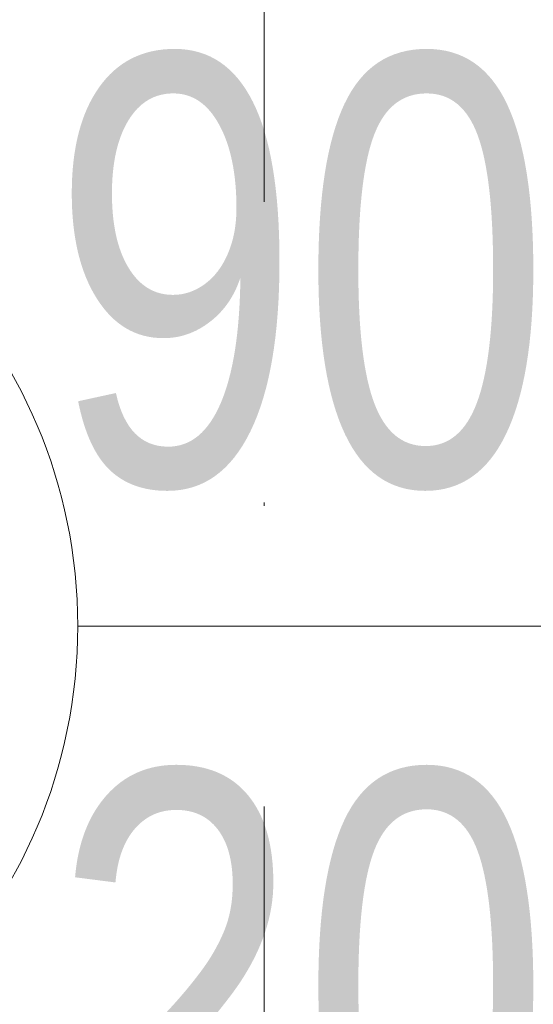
# Model space of a CAD drawing. Header units: inches. Extents: x 0 to 77643, y -44170 to 0.
# Tile 122 of 159: x 72429 to 72444, y -38205 to -38177. Entities that reach past the tile are written whole.
import ezdxf

# ---------------------------------------------------------------- set-up
doc = ezdxf.new("R2010")
doc.units = ezdxf.units.IN
doc.header["$MEASUREMENT"] = 0
doc.linetypes.add('DASHDOT', pattern=[1, 0.5, -0.25, 0, -0.25])
doc.layers.get('0').update_dxf_attribs({"lineweight": 0})
for name, color, linetype, lineweight in [('p--drzwi', 125, 'Continuous', 0), ('p--opis drzwi', 252, 'Continuous', 0), ('p--osie konstr', 1, 'DASHDOT', 15)]:
    doc.layers.add(name, color=color, linetype=linetype, lineweight=lineweight)
doc.styles.add('STYL-1', font='arial.ttf', dxfattribs={"width": 0.75})

# ---------------------------------------------------------------- blocks, each defined once
blk = doc.blocks.new('drzwi-90-100')
blk.add_arc((10.8, 3.225), 84.153, 359.52334, 90.47666)

msp = doc.modelspace()

# ---------------------------------------------------------------- linework, layer by layer
at = {"layer": 'p--opis drzwi', "lineweight": 0}
msp.add_line((72460.99845, -38194.42054), (72430.99845, -38194.42054), dxfattribs=at)
msp.add_circle((72415.99845, -38194.42054), 15, dxfattribs=at)
at = {"layer": 'p--osie konstr', "linetype": 'DASHDOT', "ltscale": 35}
msp.add_line((72436.42132, -38357.57054), (72436.42132, -37773.87054), dxfattribs=at)

# ---------------------------------------------------------------- block references
at = {"layer": 'p--drzwi', "rotation": 270}
msp.add_blockref('drzwi-90-100', (72436.67132, -38144.42054), dxfattribs=at)

# ---------------------------------------------------------------- texts
at = {"layer": 'p--opis drzwi', "lineweight": 0, "insert": (72430.20939, -38177.80657), "char_height": 12.5, "width": 17.2394955, "attachment_point": 1, "style": 'STYL-1'}
msp.add_mtext('90\\P200', dxfattribs=at)

doc.saveas('drawing.dxf')
